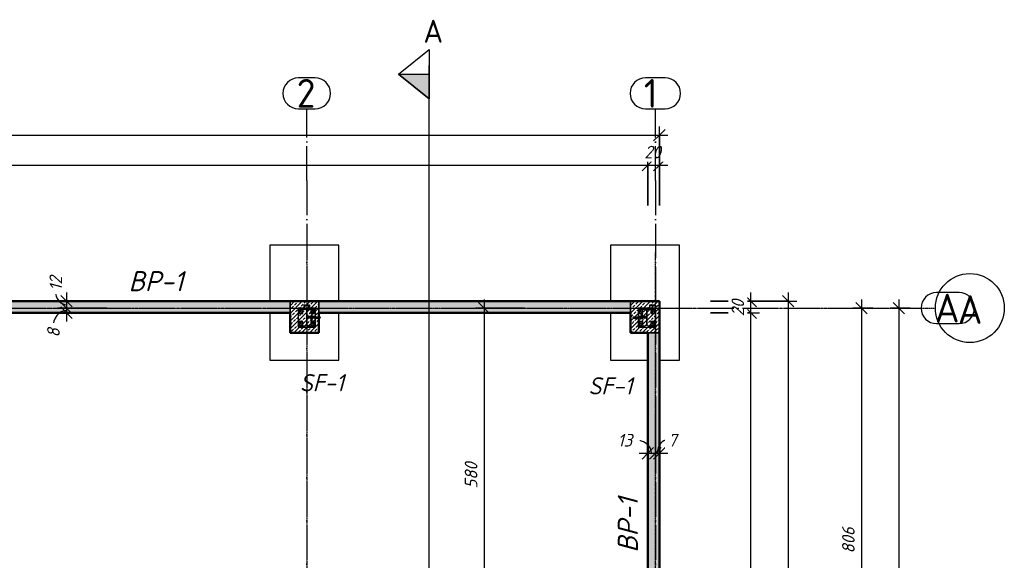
# Model space of a CAD drawing. Header units: millimetres. Extents: x -31438 to 37438, y -24900 to 14894.
# Tile 16 of 16: x 18164 to 35310, y 5105 to 14517. Entities that reach past the tile are written whole.
import ezdxf

# ---------------------------------------------------------------- set-up
doc = ezdxf.new("R2010")
doc.units = ezdxf.units.MM
doc.linetypes.add('ACAD_ISO04W100', pattern=[30, 24, -3, 0, -3])
doc.linetypes.add('Linia osi', pattern=[14, 6, -3, 2, -3])
for name, color, linetype, lineweight in [('A-ANNO-DIMS', 211, 'Continuous', 20), ('A-ANNO-DIMS-100', 211, 'Continuous', 20), ('A-WALL', 113, 'Continuous', 25), ('A-WALL-PATT', 111, 'Continuous', 50), ('G-ANNO-SYMB', 111, 'Continuous', 20), ('G-ANNO-TEXT', 231, 'Continuous', 20), ('S-FNDN', 32, 'Continuous', 25), ('S-FNDN-IDEN', 2, 'Continuous', 25), ('S-GRID', 1, 'Continuous', 20), ('S-GRID-IDEN', 1, 'Continuous', 25)]:
    doc.layers.add(name, color=color, linetype=linetype, lineweight=lineweight)
for name, color, linetype in [('AS_Belki', 142, 'Continuous'), ('AS_Blachy', 30, 'Continuous'), ('AS_Siatki', 72, 'Continuous'), ('AS_Sruby', 9, 'Continuous')]:
    doc.layers.add(name, color=color, linetype=linetype)
doc.styles.add('GOST Common', font='GOST_Common.ttf', dxfattribs={"height": 500})
doc.styles.add('GOST Common_B', font='txt', dxfattribs={"height": 400})
doc.styles.add('GOST Common_I', font='GOST_Common Italic.ttf', dxfattribs={"height": 220})
doc.styles.add('GOST Common_I_1', font='GOST_Common Italic.ttf', dxfattribs={"height": 350})
doc.styles.add('GOST Common_I_2', font='GOST_Common Italic.ttf', dxfattribs={"height": 300})
doc.dimstyles.new('Zasieczka', dxfattribs={"dimscale": 304.8, "dimtxt": 221.257299, "dimasz": 0.656168, "dimexe": 0.492126, "dimexo": 0.0625, "dimgap": 0.164042, "dimtad": 1, "dimdec": 0, "dimlfac": 0.1, "dimzin": 0, "dimdsep": 46, "dimtxsty": 'GOST Common_I', "dimblk1": 'OBLIQUE', "dimblk2": 'OBLIQUE', "dimsah": 1, "dimcen": 0.09, "dimdle": 0.492126, "dimadec": 1, "dimazin": 0, "dimtfac": 1, "dimtdec": 4, "dimtix": 1, "dimtmove": 0, "dimatfit": 3, "dimfxl": 2.296588, "dimfxlon": 1, "dimtvp": 1, "dimtfill": 1, "dimtolj": 1, "dimtzin": 0, "dimlwd": 25, "dimlwe": 25, "dimarcsym": 2})
doc.dimstyles.new('Zasieczka_1', dxfattribs={"dimscale": 304.8, "dimtxt": 221.257299, "dimasz": 0.656168, "dimexe": 0.492126, "dimexo": 0.0625, "dimgap": 0.164042, "dimtad": 1, "dimdec": 0, "dimlfac": 0.1, "dimzin": 0, "dimdsep": 46, "dimtxsty": 'GOST Common_I', "dimblk1": 'OBLIQUE', "dimblk2": 'OBLIQUE', "dimsah": 1, "dimcen": 0.09, "dimdle": 0.492126, "dimadec": 1, "dimazin": 0, "dimtfac": 1, "dimtdec": 4, "dimtix": 1, "dimtmove": 1, "dimatfit": 3, "dimfxl": 2.296588, "dimfxlon": 1, "dimtvp": 1, "dimtfill": 1, "dimtolj": 1, "dimtzin": 0, "dimlwd": 25, "dimlwe": 25, "dimarcsym": 2})
doc.dimstyles.new('Zasieczka__BEZ_LW', dxfattribs={"dimscale": 304.8, "dimtxt": 221.257299, "dimasz": 0.656168, "dimexe": 0.492126, "dimexo": 0.0625, "dimgap": 0.164042, "dimtad": 1, "dimdec": 0, "dimlfac": 0.1, "dimzin": 0, "dimdsep": 46, "dimtxsty": 'GOST Common_I', "dimblk1": 'OBLIQUE', "dimblk2": 'OBLIQUE', "dimsah": 1, "dimcen": 0.09, "dimdle": 0.492126, "dimadec": 1, "dimazin": 0, "dimtfac": 1, "dimtdec": 4, "dimtix": 1, "dimtmove": 0, "dimatfit": 3, "dimfxl": 0.656168, "dimfxlon": 1, "dimtvp": 1, "dimtfill": 1, "dimtolj": 1, "dimtzin": 0, "dimlwd": 25, "dimlwe": 25, "dimarcsym": 2})
pattern_1 = [(45, (0, 0), (-67.35192, 67.35192), []), (45, (67.35, 0), (-67.35192, 67.35192), [47.625, -23.812])]

# ---------------------------------------------------------------- blocks, each defined once
blk = doc.blocks.new('Przekrój - symbol przekroju-1790963-Fundamenty')
at = {"layer": 'G-ANNO-SYMB'}
blk.add_hatch(color=256, dxfattribs=at).paths.add_polyline_path([(1.5, 0), (1.5, 5.33), (5.81, 0)], flags=0)
at = {"layer": 'G-ANNO-SYMB', "lineweight": 25}
for p, q in [((1.5, 5.33), (-2.82, 0)), ((1.5, 5.33), (1.5, 0)), ((1.5, 5.33), (5.81, 0)), ((5.81, 0), (1.5, 5.33)), ((1.5, 5.33), (1.5, 0)), ((-2.82, 0), (5.81, 0)), ((1.5, 0), (5.81, 0))]:
    blk.add_line(p, q, dxfattribs=at)
blk = doc.blocks.new('Siatka - Oś 6mm-1781598-Fundamenty')
at = {"layer": 'S-GRID-IDEN'}
blk.add_circle((0, -0.01), 6, dxfattribs=at)
blk = doc.blocks.new('DIMBLOCK1-Fundamenty')
at = {"layer": 'A-ANNO-DIMS-100', "lineweight": 25, "transparency": 16777216}
for p, q in [((32822, 9646), (32822, 1436)), ((33022, 9496), (32672, 9496)), ((32822, 9496), (33022, 9496)), ((33022, 1436), (32672, 1436)), ((32822, 1436), (33022, 1436))]:
    blk.add_line(p, q, dxfattribs=at)
at = {"layer": 'A-ANNO-DIMS-100', "lineweight": 35, "transparency": 16777216}
for p, q in [((32822, 9496), (32722, 9596)), ((32822, 9496), (32922, 9396)), ((32822, 1436), (32722, 1536)), ((32822, 1436), (32922, 1336))]:
    blk.add_line(p, q, dxfattribs=at)
at = {"layer": 'A-ANNO-DIMS-100', "color": 0, "lineweight": 25, "transparency": 16777216, "insert": (32484, 5224), "char_height": 220, "width": 580.52, "attachment_point": 1, "rotation": 90, "line_spacing_factor": 1.022761, "style": 'GOST Common_I', "bg_fill": 3, "box_fill_scale": 1.25, "bg_fill_color": 256, "bg_fill_true_color": 13158600, "bg_fill_transparency": 0}
blk.add_mtext('806', dxfattribs=at)
blk = doc.blocks.new('_Oblique')
at = {"color": 0, "linetype": 'ByBlock', "lineweight": -2}
blk.add_line((-0.5, -0.5), (0.5, 0.5), dxfattribs=at)
blk = doc.blocks.new('DIMBLOCK4-Fundamenty')
at = {"layer": 'A-ANNO-DIMS-100', "lineweight": 25, "transparency": 16777216}
for p, q in [((33473, 9646), (33473, -17814)), ((33673, 9496), (33323, 9496)), ((33473, 9496), (33673, 9496)), ((33673, -17664), (33323, -17664)), ((33473, -17664), (33673, -17664))]:
    blk.add_line(p, q, dxfattribs=at)
at = {"layer": 'A-ANNO-DIMS-100', "lineweight": 35, "transparency": 16777216}
for p, q in [((33473, 9496), (33373, 9596)), ((33473, 9496), (33573, 9396)), ((33473, -17664), (33373, -17564)), ((33473, -17664), (33573, -17764))]:
    blk.add_line(p, q, dxfattribs=at)
at = {"layer": 'A-ANNO-DIMS-100', "color": 0, "lineweight": 25, "transparency": 16777216, "insert": (33135, -4382), "char_height": 220, "width": 715.52, "attachment_point": 1, "rotation": 90, "line_spacing_factor": 1.022761, "style": 'GOST Common_I', "bg_fill": 3, "box_fill_scale": 1.25, "bg_fill_color": 256, "bg_fill_true_color": 13158600, "bg_fill_transparency": 0}
blk.add_mtext('2716', dxfattribs=at)
blk = doc.blocks.new('DIMBLOCK35-Fundamenty')
at = {"layer": 'A-ANNO-DIMS-100', "lineweight": 35, "transparency": 16777216}
for p, q in [((30896, 9415), (30796, 9515)), ((30896, 9415), (30996, 9315)), ((30896, -7884), (30796, -7784)), ((30896, -7884), (30996, -7984))]:
    blk.add_line(p, q, dxfattribs=at)
at = {"layer": 'A-ANNO-DIMS-100', "lineweight": 25, "transparency": 16777216}
for p, q in [((30196, 9415), (31046, 9415)), ((30896, 9415), (30196, 9415)), ((30896, -7884), (30896, 9415)), ((30196, -7884), (31046, -7884)), ((30896, -7884), (30196, -7884))]:
    blk.add_line(p, q, dxfattribs=at)
at = {"layer": 'A-ANNO-DIMS-100', "color": 0, "lineweight": 25, "transparency": 16777216, "insert": (30559, 467), "char_height": 220, "width": 715.52, "attachment_point": 1, "rotation": 90, "line_spacing_factor": 1.022761, "style": 'GOST Common_I', "bg_fill": 3, "box_fill_scale": 1.25, "bg_fill_color": 256, "bg_fill_true_color": 13158600, "bg_fill_transparency": 0}
blk.add_mtext('1730', dxfattribs=at)
blk = doc.blocks.new('DIMBLOCK36-Fundamenty')
at = {"layer": 'A-ANNO-DIMS-100', "lineweight": 25, "transparency": 16777216}
for p, q in [((30196, 9615), (31046, 9615)), ((30896, 9615), (30196, 9615)), ((30896, 9415), (30896, 9765)), ((30196, 9415), (31046, 9415)), ((30896, 9415), (30196, 9415))]:
    blk.add_line(p, q, dxfattribs=at)
at = {"layer": 'A-ANNO-DIMS-100', "lineweight": 35, "transparency": 16777216}
for p, q in [((30896, 9615), (30796, 9715)), ((30896, 9615), (30996, 9515)), ((30896, 9415), (30796, 9515)), ((30896, 9415), (30996, 9315))]:
    blk.add_line(p, q, dxfattribs=at)
at = {"layer": 'A-ANNO-DIMS-100', "color": 0, "lineweight": 25, "transparency": 16777216, "insert": (30559, 9354), "char_height": 220, "width": 387.01, "attachment_point": 1, "rotation": 90, "line_spacing_factor": 1.022761, "style": 'GOST Common_I', "bg_fill": 3, "box_fill_scale": 1.25, "bg_fill_color": 256, "bg_fill_true_color": 13158600, "bg_fill_transparency": 0}
blk.add_mtext('20', dxfattribs=at)
blk = doc.blocks.new('DIMBLOCK37-Fundamenty')
at = {"layer": 'A-ANNO-DIMS-100', "lineweight": 25, "transparency": 16777216}
for p, q in [((30845, 9615), (31695, 9615)), ((31545, 9615), (30845, 9615)), ((31545, 9765), (31545, -8084)), ((30845, -8084), (31695, -8084)), ((31545, -8084), (30845, -8084))]:
    blk.add_line(p, q, dxfattribs=at)
at = {"layer": 'A-ANNO-DIMS-100', "lineweight": 35, "transparency": 16777216}
for p, q in [((31545, 9615), (31445, 9715)), ((31545, 9615), (31645, 9515)), ((31545, -8084), (31445, -7984)), ((31545, -8084), (31645, -8184))]:
    blk.add_line(p, q, dxfattribs=at)
at = {"layer": 'A-ANNO-DIMS-100', "color": 0, "lineweight": 25, "transparency": 16777216, "insert": (31207, 467), "char_height": 220, "width": 715.52, "attachment_point": 1, "rotation": 90, "line_spacing_factor": 1.022761, "style": 'GOST Common_I', "bg_fill": 3, "box_fill_scale": 1.25, "bg_fill_color": 256, "bg_fill_true_color": 13158600, "bg_fill_transparency": 0}
blk.add_mtext('1770', dxfattribs=at)
blk = doc.blocks.new('DIMBLOCK39-Fundamenty')
at = {"layer": 'A-ANNO-DIMS-100', "lineweight": 25, "transparency": 16777216}
for p, q in [((-9397, 11284), (-9397, 12134)), ((29103, 11284), (29103, 12134)), ((-9547, 11984), (29103, 11984)), ((-9397, 11984), (-9397, 11284)), ((29103, 11984), (29103, 11284))]:
    blk.add_line(p, q, dxfattribs=at)
at = {"layer": 'A-ANNO-DIMS-100', "lineweight": 35, "transparency": 16777216}
for p, q in [((-9397, 11984), (-9297, 12084)), ((29103, 11984), (29203, 12084)), ((-9397, 11984), (-9497, 11884)), ((29103, 11984), (29003, 11884))]:
    blk.add_line(p, q, dxfattribs=at)
at = {"layer": 'A-ANNO-DIMS-100', "color": 0, "lineweight": 25, "transparency": 16777216, "insert": (9530, 12322), "char_height": 220, "width": 774.03, "attachment_point": 1, "line_spacing_factor": 1.022761, "style": 'GOST Common_I', "bg_fill": 3, "box_fill_scale": 1.25, "bg_fill_color": 256, "bg_fill_true_color": 13158600, "bg_fill_transparency": 0}
blk.add_mtext('3850', dxfattribs=at)
blk = doc.blocks.new('DIMBLOCK40-Fundamenty')
at = {"layer": 'A-ANNO-DIMS-100', "lineweight": 25, "transparency": 16777216}
for p, q in [((29103, 11284), (29103, 12134)), ((29303, 11284), (29303, 12134)), ((29103, 11984), (29453, 11984)), ((29103, 11984), (29103, 11284)), ((29303, 11984), (29303, 11284))]:
    blk.add_line(p, q, dxfattribs=at)
at = {"layer": 'A-ANNO-DIMS-100', "lineweight": 35, "transparency": 16777216}
for p, q in [((29103, 11984), (29203, 12084)), ((29303, 11984), (29403, 12084)), ((29103, 11984), (29003, 11884)), ((29303, 11984), (29203, 11884))]:
    blk.add_line(p, q, dxfattribs=at)
at = {"layer": 'A-ANNO-DIMS-100', "color": 0, "lineweight": 25, "transparency": 16777216, "insert": (29041, 12322), "char_height": 220, "width": 387.01, "attachment_point": 1, "line_spacing_factor": 1.022761, "style": 'GOST Common_I', "bg_fill": 3, "box_fill_scale": 1.25, "bg_fill_color": 256, "bg_fill_true_color": 13158600, "bg_fill_transparency": 0}
blk.add_mtext('20', dxfattribs=at)
blk = doc.blocks.new('DIMBLOCK41-Fundamenty')
at = {"layer": 'A-ANNO-DIMS-100', "lineweight": 25, "transparency": 16777216}
for p, q in [((-9397, 11808), (-9397, 12658)), ((29303, 11808), (29303, 12658)), ((-9547, 12508), (29453, 12508)), ((-9397, 12508), (-9397, 11808)), ((29303, 12508), (29303, 11808))]:
    blk.add_line(p, q, dxfattribs=at)
at = {"layer": 'A-ANNO-DIMS-100', "lineweight": 35, "transparency": 16777216}
for p, q in [((-9397, 12508), (-9297, 12608)), ((29303, 12508), (29403, 12608)), ((-9397, 12508), (-9497, 12408)), ((29303, 12508), (29203, 12408))]:
    blk.add_line(p, q, dxfattribs=at)
at = {"layer": 'A-ANNO-DIMS-100', "color": 0, "lineweight": 25, "transparency": 16777216, "insert": (9630, 12846), "char_height": 220, "width": 774.03, "attachment_point": 1, "line_spacing_factor": 1.022761, "style": 'GOST Common_I', "bg_fill": 3, "box_fill_scale": 1.25, "bg_fill_color": 256, "bg_fill_true_color": 13158600, "bg_fill_transparency": 0}
blk.add_mtext('3870', dxfattribs=at)
blk = doc.blocks.new('DIMBLOCK75-Fundamenty')
at = {"layer": 'A-ANNO-DIMS-100', "lineweight": 25, "transparency": 16777216}
for p, q in [((26252, 9646), (26252, 3695)), ((26952, 9496), (26102, 9496)), ((26252, 9496), (26952, 9496)), ((26952, 3695), (26102, 3695)), ((26252, 3695), (26952, 3695))]:
    blk.add_line(p, q, dxfattribs=at)
at = {"layer": 'A-ANNO-DIMS-100', "lineweight": 35, "transparency": 16777216}
for p, q in [((26252, 9496), (26152, 9596)), ((26252, 9496), (26352, 9396)), ((26252, 3695), (26152, 3795)), ((26252, 3695), (26352, 3595))]:
    blk.add_line(p, q, dxfattribs=at)
at = {"layer": 'A-ANNO-DIMS-100', "color": 0, "lineweight": 25, "transparency": 16777216, "insert": (25914, 6354), "char_height": 220, "width": 580.52, "attachment_point": 1, "rotation": 90, "line_spacing_factor": 1.022761, "style": 'GOST Common_I', "bg_fill": 3, "box_fill_scale": 1.25, "bg_fill_color": 256, "bg_fill_true_color": 13158600, "bg_fill_transparency": 0}
blk.add_mtext('580', dxfattribs=at)
blk = doc.blocks.new('DIMBLOCK85-Fundamenty')
at = {"layer": 'A-ANNO-DIMS-100', "lineweight": 25, "transparency": 16777216}
for p, q in [((19680, 9615), (18830, 9615)), ((18980, 9765), (18980, 9496)), ((18980, 9615), (19680, 9615)), ((19680, 9496), (18830, 9496)), ((18980, 9496), (19680, 9496))]:
    blk.add_line(p, q, dxfattribs=at)
at = {"layer": 'A-ANNO-DIMS-100', "lineweight": 35, "transparency": 16777216}
for p, q in [((18980, 9615), (18880, 9715)), ((18980, 9615), (19080, 9515)), ((18980, 9496), (18880, 9596)), ((18980, 9496), (19080, 9396))]:
    blk.add_line(p, q, dxfattribs=at)
at = {"layer": 'A-ANNO-DIMS-100', "lineweight": 25, "transparency": 16777216}
blk.add_ellipse((18980, 9799), major_axis=(0, 244), ratio=0.806639, start_param=1.570796, end_param=3.141593, dxfattribs=at)
at = {"layer": 'A-ANNO-DIMS-100', "color": 0, "lineweight": 25, "transparency": 16777216, "insert": (18683, 9799), "char_height": 220, "width": 328.51, "attachment_point": 1, "rotation": 90, "line_spacing_factor": 1.022761, "style": 'GOST Common_I', "bg_fill": 3, "box_fill_scale": 1.25, "bg_fill_color": 256, "bg_fill_true_color": 13158600, "bg_fill_transparency": 0}
blk.add_mtext('12', dxfattribs=at)
blk = doc.blocks.new('DIMBLOCK86-Fundamenty')
at = {"layer": 'A-ANNO-DIMS-100', "lineweight": 25, "transparency": 16777216}
for p, q in [((19680, 9496), (18830, 9496)), ((18980, 9496), (18980, 9265)), ((18980, 9496), (19680, 9496)), ((19680, 9415), (18830, 9415)), ((18980, 9415), (19680, 9415))]:
    blk.add_line(p, q, dxfattribs=at)
at = {"layer": 'A-ANNO-DIMS-100', "lineweight": 35, "transparency": 16777216}
for p, q in [((18980, 9496), (18880, 9596)), ((18980, 9415), (18880, 9515)), ((18980, 9496), (19080, 9396)), ((18980, 9415), (19080, 9315))]:
    blk.add_line(p, q, dxfattribs=at)
at = {"layer": 'A-ANNO-DIMS-100', "lineweight": 25, "transparency": 16777216}
blk.add_ellipse((18980, 9147), major_axis=(0, 309), ratio=0.769368, start_param=0, end_param=1.570796, dxfattribs=at)
at = {"layer": 'A-ANNO-DIMS-100', "color": 0, "lineweight": 25, "transparency": 16777216, "insert": (18642, 8986), "char_height": 220, "width": 193.51, "attachment_point": 1, "rotation": 90, "line_spacing_factor": 1.022761, "style": 'GOST Common_I', "bg_fill": 3, "box_fill_scale": 1.25, "bg_fill_color": 256, "bg_fill_true_color": 13158600, "bg_fill_transparency": 0}
blk.add_mtext('\\fGOST Common|b0|i1|c238|p34|;8', dxfattribs=at)
blk = doc.blocks.new('DIMBLOCK87-Fundamenty')
at = {"layer": 'A-ANNO-DIMS-100', "lineweight": 25, "transparency": 16777216}
for p, q in [((29103, 7668), (29103, 6818)), ((29103, 6968), (29103, 7668)), ((29233, 7668), (29233, 6818)), ((29233, 6968), (29233, 7668)), ((28953, 6968), (29233, 6968))]:
    blk.add_line(p, q, dxfattribs=at)
at = {"layer": 'A-ANNO-DIMS-100', "lineweight": 35, "transparency": 16777216}
for p, q in [((29103, 6968), (29203, 7068)), ((29233, 6968), (29333, 7068)), ((29103, 6968), (29003, 6868)), ((29233, 6968), (29133, 6868))]:
    blk.add_line(p, q, dxfattribs=at)
at = {"layer": 'A-ANNO-DIMS-100', "lineweight": 25, "transparency": 16777216}
blk.add_ellipse((28851, 6968), major_axis=(317, 0), ratio=0.749189, start_param=0, end_param=1.570796, dxfattribs=at)
at = {"layer": 'A-ANNO-DIMS-100', "color": 0, "lineweight": 25, "transparency": 16777216, "insert": (28577, 7305), "char_height": 220, "width": 328.51, "attachment_point": 1, "line_spacing_factor": 1.022761, "style": 'GOST Common_I', "bg_fill": 3, "box_fill_scale": 1.25, "bg_fill_color": 256, "bg_fill_true_color": 13158600, "bg_fill_transparency": 0}
blk.add_mtext('13', dxfattribs=at)
blk = doc.blocks.new('DIMBLOCK88-Fundamenty')
at = {"layer": 'A-ANNO-DIMS-100', "lineweight": 25, "transparency": 16777216}
for p, q in [((29233, 7668), (29233, 6818)), ((29233, 6968), (29233, 7668)), ((29303, 7668), (29303, 6818)), ((29303, 6968), (29303, 7668)), ((29233, 6968), (29453, 6968))]:
    blk.add_line(p, q, dxfattribs=at)
at = {"layer": 'A-ANNO-DIMS-100', "lineweight": 35, "transparency": 16777216}
for p, q in [((29233, 6968), (29333, 7068)), ((29303, 6968), (29403, 7068)), ((29233, 6968), (29133, 6868)), ((29303, 6968), (29203, 6868))]:
    blk.add_line(p, q, dxfattribs=at)
at = {"layer": 'A-ANNO-DIMS-100', "lineweight": 25, "transparency": 16777216}
blk.add_ellipse((29456, 6968), major_axis=(0, 238), ratio=0.793465, start_param=0, end_param=1.570796, dxfattribs=at)
at = {"layer": 'A-ANNO-DIMS-100', "color": 0, "lineweight": 25, "transparency": 16777216, "insert": (29456, 7305), "char_height": 220, "width": 193.51, "attachment_point": 1, "line_spacing_factor": 1.022761, "style": 'GOST Common_I', "bg_fill": 3, "box_fill_scale": 1.25, "bg_fill_color": 256, "bg_fill_true_color": 13158600, "bg_fill_transparency": 0}
blk.add_mtext('\\fGOST Common|b0|i1|c238|p34|;7', dxfattribs=at)
blk = doc.blocks.new('A$Cf25111cd')
at = {"layer": 'AS_Belki', "linetype": 'Continuous', "ltscale": 0.25}
for p, q in [((-181.69, 166.62), (-184.69, 166.62)), ((-184.69, 166.62), (-184.69, 166.46)), ((-184.69, 166.46), (-183.51, 166.46)), ((-182.69, 167.12), (-183.69, 167.12)), ((-183.69, 167.12), (-183.69, 166.62)), ((-183.66, 167.09), (-182.72, 167.09)), ((-183.66, 166.62), (-183.66, 167.09)), ((-182.87, 166.46), (-181.69, 166.46)), ((-182.72, 167.09), (-182.72, 166.62)), ((-182.69, 166.62), (-182.69, 167.12)), ((-181.69, 166.46), (-181.69, 166.62)), ((-122.49, 166.62), (-125.49, 166.62)), ((-125.49, 166.62), (-125.49, 166.46)), ((-125.49, 166.46), (-124.31, 166.46)), ((-123.67, 166.46), (-122.49, 166.46)), ((-122.49, 167.12), (-123.49, 167.12)), ((-123.49, 167.12), (-123.49, 166.62)), ((-123.46, 167.09), (-122.52, 167.09)), ((-123.46, 166.62), (-123.46, 167.09)), ((-122.52, 167.09), (-122.52, 166.62)), ((-122.49, 166.62), (-122.49, 167.12)), ((-122.49, 166.46), (-122.49, 166.62)), ((-183.24, 166.19), (-183.24, 163.76)), ((-183.14, 163.76), (-183.14, 166.19)), ((-180.95, 165.07), (-181.84, 165.07)), ((-181.84, 164.87), (-180.95, 164.87)), ((-181.12, 164.97), (-181.07, 165.04)), ((-181.07, 164.9), (-181.12, 164.97)), ((-181.07, 165.04), (-180.95, 165.07)), ((-180.95, 164.87), (-181.07, 164.9)), ((-180.83, 165.04), (-180.95, 165.07)), ((-180.95, 164.87), (-180.83, 164.9)), ((-180.78, 164.97), (-180.83, 165.04)), ((-180.83, 164.9), (-180.78, 164.97)), ((-126.35, 165.04), (-126.4, 164.97)), ((-126.4, 164.97), (-126.35, 164.9)), ((-126.23, 165.07), (-126.35, 165.04)), ((-126.35, 164.9), (-126.23, 164.87)), ((-126.23, 165.07), (-126.11, 165.04)), ((-125.34, 165.07), (-126.23, 165.07)), ((-126.11, 164.9), (-126.23, 164.87)), ((-126.23, 164.87), (-125.34, 164.87)), ((-126.11, 165.04), (-126.06, 164.97)), ((-126.06, 164.97), (-126.11, 164.9)), ((-124.04, 166.19), (-124.04, 163.76)), ((-123.94, 163.76), (-123.94, 166.19)), ((-183.51, 163.49), (-184.69, 163.49)), ((-184.69, 163.49), (-184.69, 163.32)), ((-184.69, 163.32), (-181.69, 163.32)), ((-181.69, 163.49), (-182.87, 163.49)), ((-181.69, 163.32), (-181.69, 163.49)), ((-124.31, 163.49), (-125.49, 163.49)), ((-125.49, 163.49), (-125.49, 163.32)), ((-125.49, 163.32), (-122.49, 163.32)), ((-122.49, 163.49), (-123.67, 163.49)), ((-122.49, 163.32), (-122.49, 163.49))]:
    blk.add_line(p, q, dxfattribs=at)
at = {"layer": 'AS_Belki', "linetype": 'Continuous', "ltscale": 0.25, "extrusion": (0, 0, -1)}
for centre, start, end in [((183.51, 166.19), 90, 180), ((182.87, 166.19), 0, 90), ((124.31, 166.19), 90, 180), ((123.67, 166.19), 0, 90), ((183.51, 163.76), 180, 270), ((182.87, 163.76), 270, 0), ((124.31, 163.76), 180, 270), ((123.67, 163.76), 270, 0)]:
    blk.add_arc(centre, 0.27, start, end, dxfattribs=at)
at = {"layer": 'AS_Belki', "linetype": 'Continuous', "ltscale": 0.25, "extrusion": (0.811699, -3.64945e-12, 0.584076)}
for start, end in [(360, 51.3949), (128.605, 180)]:
    blk.add_arc((164.97, 106.21, -147.6), 0.1, start, end, dxfattribs=at)
at = {"layer": 'AS_Belki', "linetype": 'Continuous', "ltscale": 0.25, "extrusion": (-0.811699, 4.31611e-13, 0.584076)}
for start, end in [(128.6051, 180), (360, 51.395)]:
    blk.add_arc((-164.97, -73.21, 101.74), 0.1, start, end, dxfattribs=at)
at = {"layer": 'AS_Blachy', "linetype": 'Continuous', "ltscale": 0.25}
for p, q in [((-184.69, 166.46), (-184.69, 163.49)), ((-181.69, 165.07), (-181.69, 166.46)), ((-125.49, 166.46), (-125.49, 165.07)), ((-122.49, 163.49), (-122.49, 166.46)), ((-183.89, 166.27), (-184.49, 166.27)), ((-184.49, 166.27), (-184.49, 165.67)), ((-184.49, 165.67), (-183.89, 165.67)), ((-183.89, 165.67), (-183.89, 166.27)), ((-182.3, 165.15), (-183.14, 165.15)), ((-183.14, 165.03), (-182.31, 165.03)), ((-182.8, 165.03), (-182.8, 164.91)), ((-182.8, 164.91), (-182.78, 164.91)), ((-182.78, 165.03), (-182.78, 164.91)), ((-182.78, 164.91), (-182.31, 164.91)), ((-181.89, 166.27), (-182.49, 166.27)), ((-182.49, 166.27), (-182.49, 165.67)), ((-182.49, 165.67), (-181.89, 165.67)), ((-182.31, 165.03), (-182.3, 165.03)), ((-182.31, 164.91), (-181.55, 164.91)), ((-181.71, 165.15), (-182.3, 165.15)), ((-182.3, 165.15), (-182.3, 165.03)), ((-182.3, 165.03), (-182.21, 165.03)), ((-182.21, 165.03), (-181.55, 165.03)), ((-181.89, 165.67), (-181.89, 166.27)), ((-181.71, 165.07), (-181.71, 165.15)), ((-181.69, 163.49), (-181.69, 164.87)), ((-181.55, 165.03), (-181.32, 165.03)), ((-181.55, 164.91), (-181.55, 165.03)), ((-181.55, 164.91), (-181.32, 164.91)), ((-181.32, 165.03), (-181.26, 165.03)), ((-181.32, 165.03), (-181.32, 164.91)), ((-181.32, 164.91), (-181.26, 164.91)), ((-181.26, 164.91), (-181.26, 165.03)), ((-125.92, 165.03), (-125.86, 165.03)), ((-125.92, 165.03), (-125.92, 164.91)), ((-125.92, 164.91), (-125.86, 164.91)), ((-125.86, 165.03), (-125.63, 165.03)), ((-125.86, 164.91), (-125.86, 165.03)), ((-125.86, 164.91), (-125.63, 164.91)), ((-125.63, 165.03), (-124.97, 165.03)), ((-125.63, 165.03), (-125.63, 164.91)), ((-125.63, 164.91), (-124.87, 164.91)), ((-125.49, 164.87), (-125.49, 163.49)), ((-124.88, 165.15), (-125.47, 165.15)), ((-125.47, 165.15), (-125.47, 165.07)), ((-124.69, 166.27), (-125.29, 166.27)), ((-125.29, 166.27), (-125.29, 165.67)), ((-125.29, 165.67), (-124.69, 165.67)), ((-124.97, 165.03), (-124.88, 165.03)), ((-124.04, 165.15), (-124.88, 165.15)), ((-124.88, 165.03), (-124.88, 165.15)), ((-124.88, 165.03), (-124.04, 165.03)), ((-124.87, 164.91), (-124.4, 164.91)), ((-124.69, 165.67), (-124.69, 166.27)), ((-124.4, 164.91), (-124.4, 165.03)), ((-124.4, 164.91), (-124.38, 164.91)), ((-124.38, 164.91), (-124.38, 165.03)), ((-122.69, 166.27), (-123.29, 166.27)), ((-123.29, 166.27), (-123.29, 165.67)), ((-123.29, 165.67), (-122.69, 165.67)), ((-122.69, 165.67), (-122.69, 166.27)), ((-183.89, 164.27), (-184.49, 164.27)), ((-184.49, 164.27), (-184.49, 163.67)), ((-184.49, 163.67), (-183.89, 163.67)), ((-183.89, 163.67), (-183.89, 164.27)), ((-181.89, 164.27), (-182.49, 164.27)), ((-182.49, 164.27), (-182.49, 163.67)), ((-182.49, 163.67), (-181.89, 163.67)), ((-181.89, 163.67), (-181.89, 164.27)), ((-124.69, 164.27), (-125.29, 164.27)), ((-125.29, 164.27), (-125.29, 163.67)), ((-125.29, 163.67), (-124.69, 163.67)), ((-124.69, 163.67), (-124.69, 164.27)), ((-122.69, 164.27), (-123.29, 164.27)), ((-123.29, 164.27), (-123.29, 163.67)), ((-123.29, 163.67), (-122.69, 163.67)), ((-122.69, 163.67), (-122.69, 164.27))]:
    blk.add_line(p, q, dxfattribs=at)
for centre in [(-184.19, 165.97), (-182.19, 165.97), (-124.99, 165.97), (-122.99, 165.97), (-184.19, 163.97), (-182.19, 163.97), (-124.99, 163.97), (-122.99, 163.97)]:
    blk.add_circle(centre, 0.13, dxfattribs=at)
at = {"layer": 'AS_Siatki', "color": 20, "linetype": 'Continuous', "ltscale": 0.25}
for p, q in [((-181.74, 206.71), (-184.64, 206.71)), ((-120.79, 206.71), (-124.19, 206.71)), ((-184.64, 201.31), (-181.74, 201.31)), ((-124.19, 201.31), (-120.79, 201.31)), ((-69.61, 169.32), (-73.51, 169.32)), ((-73.51, 163.92), (-69.61, 163.92))]:
    blk.add_line(p, q, dxfattribs=at)
at = {"layer": 'AS_Siatki', "color": 20, "linetype": 'ACAD_ISO04W100', "ltscale": 0.25}
for p, q in [((-183.19, 188.81), (-183.19, 201.31)), ((-122.49, 188.81), (-122.49, 201.31)), ((-183.19, 188.81), (-183.19, -142.68)), ((-183.19, 188.81), (-183.19, 188.81)), ((-122.49, 188.81), (-122.49, -142.68)), ((-122.49, 188.81), (-122.49, 188.81)), ((-707.4, 166.62), (-88.71, 166.62)), ((-88.71, 166.62), (-88.71, 166.62)), ((-88.71, 166.62), (-76.21, 166.62))]:
    blk.add_line(p, q, dxfattribs=at)
at = {"layer": 'AS_Siatki', "color": 20, "linetype": 'Continuous', "ltscale": 0.25}
for centre, start, end in [((-184.64, 204.01), 90, 270), ((-181.74, 204.01), 270, 90), ((-124.19, 204.01), 90, 270), ((-120.79, 204.01), 270, 90), ((-73.51, 166.62), 90, 270), ((-69.61, 166.62), 270, 90)]:
    blk.add_arc(centre, 2.7, start, end, dxfattribs=at)
at = {"layer": 'AS_Sruby', "linetype": 'Continuous', "ltscale": 0.25}
for p, q in [((-182.52, 164.91), (-182.52, 164.88)), ((-182.52, 164.88), (-182.51, 164.88)), ((-182.51, 164.88), (-182.5, 164.88)), ((-182.43, 165.28), (-182.5, 165.28)), ((-182.5, 165.28), (-182.5, 165.15)), ((-182.5, 164.88), (-182.49, 164.88)), ((-182.5, 164.88), (-182.5, 164.7)), ((-182.5, 164.7), (-182.43, 164.7)), ((-182.49, 164.88), (-182.47, 164.88)), ((-182.47, 164.88), (-182.44, 164.88)), ((-182.44, 164.88), (-182.41, 164.88)), ((-182.26, 165.28), (-182.43, 165.28)), ((-182.43, 165.28), (-182.43, 165.15)), ((-182.43, 164.88), (-182.43, 164.7)), ((-182.43, 164.7), (-182.26, 164.7)), ((-182.43, 164.7), (-182.43, 164.4)), ((-182.41, 164.88), (-182.37, 164.88)), ((-182.37, 164.88), (-182.34, 164.88)), ((-182.34, 164.88), (-182.3, 164.88)), ((-182.3, 164.88), (-182.27, 164.88)), ((-182.27, 164.88), (-182.23, 164.88)), ((-182.16, 165.28), (-182.26, 165.28)), ((-182.26, 165.15), (-182.26, 165.28)), ((-182.26, 164.7), (-182.26, 164.88)), ((-182.26, 164.7), (-182.17, 164.7)), ((-182.23, 164.88), (-182.21, 164.88)), ((-182.23, 164.4), (-182.23, 164.7)), ((-182.21, 164.88), (-182.18, 164.88)), ((-182.18, 164.88), (-182.16, 164.88)), ((-182.17, 164.7), (-182.17, 164.88)), ((-182.16, 165.15), (-182.16, 165.28)), ((-182.16, 164.88), (-182.15, 164.88)), ((-182.15, 164.88), (-182.15, 164.91)), ((-182.15, 164.88), (-182.15, 164.88)), ((-125.02, 165.18), (-125.03, 165.18)), ((-125.03, 165.18), (-125.03, 165.18)), ((-125.03, 165.18), (-125.03, 165.15)), ((-125, 165.18), (-125.02, 165.18)), ((-125.02, 164.91), (-125.02, 164.79)), ((-125.02, 164.79), (-124.92, 164.79)), ((-124.92, 165.36), (-125.01, 165.36)), ((-125.01, 165.36), (-125.01, 165.18)), ((-124.98, 165.18), (-125, 165.18)), ((-124.95, 165.18), (-124.98, 165.18)), ((-124.93, 165.66), (-124.95, 165.66)), ((-124.95, 165.66), (-124.95, 165.66)), ((-124.95, 165.66), (-124.95, 165.36)), ((-124.91, 165.18), (-124.95, 165.18)), ((-124.9, 165.66), (-124.93, 165.66)), ((-124.75, 165.36), (-124.92, 165.36)), ((-124.92, 165.36), (-124.92, 165.18)), ((-124.92, 164.91), (-124.92, 164.79)), ((-124.92, 164.79), (-124.75, 164.79)), ((-124.88, 165.18), (-124.91, 165.18)), ((-124.87, 165.66), (-124.9, 165.66)), ((-124.84, 165.18), (-124.88, 165.18)), ((-124.83, 165.66), (-124.87, 165.66)), ((-124.81, 165.18), (-124.84, 165.18)), ((-124.79, 165.66), (-124.83, 165.66)), ((-124.77, 165.18), (-124.81, 165.18)), ((-124.76, 165.66), (-124.79, 165.66)), ((-124.74, 165.18), (-124.77, 165.18)), ((-124.75, 165.66), (-124.76, 165.66)), ((-124.75, 165.36), (-124.75, 165.66)), ((-124.69, 165.36), (-124.75, 165.36)), ((-124.75, 165.18), (-124.75, 165.36)), ((-124.75, 164.79), (-124.75, 164.91)), ((-124.75, 164.79), (-124.68, 164.79)), ((-124.71, 165.18), (-124.74, 165.18)), ((-124.69, 165.18), (-124.71, 165.18)), ((-124.69, 165.18), (-124.69, 165.36)), ((-124.68, 165.18), (-124.69, 165.18)), ((-124.67, 165.18), (-124.68, 165.18)), ((-124.68, 164.79), (-124.68, 164.91)), ((-124.66, 165.18), (-124.67, 165.18)), ((-124.66, 165.15), (-124.66, 165.18)), ((-182.43, 164.4), (-182.42, 164.4)), ((-182.42, 164.4), (-182.39, 164.4)), ((-182.39, 164.4), (-182.35, 164.4)), ((-182.35, 164.4), (-182.32, 164.4)), ((-182.32, 164.4), (-182.28, 164.4)), ((-182.28, 164.4), (-182.25, 164.4)), ((-182.25, 164.4), (-182.23, 164.4)), ((-182.23, 164.4), (-182.23, 164.4))]:
    blk.add_line(p, q, dxfattribs=at)
at = {"layer": 'AS_Siatki', "color": 20, "style": 'GOST Common'}
for s, p in [('2', (-184.94, 201.51)), ('1', (-124.49, 201.51)), ('A', (-73.81, 164.12))]:
    blk.add_text(s, height=5, dxfattribs=at).set_placement(p)

msp = doc.modelspace()

# ---------------------------------------------------------------- hatches: boundary and pattern name
at = {"layer": 'A-WALL-PATT', "lineweight": 20}
h = msp.add_hatch(dxfattribs=at)
h.set_pattern_fill('FP_3', color=256, style=0, pattern_type=2)
h.set_pattern_definition(pattern_1)
h.paths.add_polyline_path([(17560.1, 9414.8), (22872.6, 9414.8), (22872.6, 9614.8), (17332.6, 9614.8), (17332.6, 9414.8)], flags=0)
h.paths.add_polyline_path([(11322.6, 9414.8), (11502.6, 9414.8), (11502.6, 9614.8), (11322.6, 9614.8)], flags=0)
h.paths.add_polyline_path([(16832.6, 9414.8), (16832.6, 9614.8), (16502.6, 9614.8), (16502.6, 9414.8)], flags=0)
h.paths.add_polyline_path([(28802.6, 9414.8), (28802.6, 9614.8), (23372.6, 9614.8), (23372.6, 9414.8)], flags=0)
h.paths.add_polyline_path([(9272.6, 9414.8), (9272.6, 9614.8), (5222.6, 9614.8), (5222.6, 9414.8)], flags=0)
h.paths.add_polyline_path([(10302.6, 9414.8), (10522.6, 9414.8), (10522.6, 9614.8), (10302.6, 9614.8), (10302.6, 9606.5)], flags=0)
h.paths.add_polyline_path([(3567.8, 9414.8), (4422.6, 9414.8), (4422.6, 9614.8), (-877.4, 9614.8), (-877.4, 9414.8)], flags=0)
h.paths.add_polyline_path([(-3428.3, 9414.8), (-1677.4, 9414.8), (-1677.4, 9614.8), (-6977.4, 9614.8), (-6977.4, 9414.8)], flags=0)
h.paths.add_polyline_path([(-7777.4, 9414.8), (-7777.4, 9614.8), (-9397.4, 9614.8), (-9397.4, 9414.8), (-8873.5, 9414.8)], flags=0)
h = msp.add_hatch(dxfattribs=at)
h.set_pattern_fill('FP_3', color=256, style=0, pattern_type=2)
h.set_pattern_definition(pattern_1)
h.paths.add_polyline_path([(29302.6, -7533.9), (29302.6, -2413.9), (29102.6, -2413.9), (29102.6, -7533.9)], flags=0)
h.paths.add_polyline_path([(29302.6, -1913.9), (29302.6, 3444.8), (29102.6, 3444.8), (29102.6, -1913.9)], flags=0)
h.paths.add_polyline_path([(29102.6, 3944.8), (29302.6, 3944.8), (29302.6, 9064.8), (29102.6, 9064.8), (29102.6, 4023.7)], flags=0)
at = {"layer": 'S-FNDN', "lineweight": 20}
h = msp.add_hatch(dxfattribs=at)
h.set_pattern_fill('FP_3', color=256, style=0, pattern_type=2)
h.set_pattern_definition(pattern_1)
h.paths.add_polyline_path([(23372.6, 9064.8), (23372.6, 9614.8), (22872.6, 9614.8), (22872.6, 9064.8)], flags=0)
h = msp.add_hatch(dxfattribs=at)
h.set_pattern_fill('FP_3', color=256, style=0, pattern_type=2)
h.set_pattern_definition(pattern_1)
h.paths.add_polyline_path([(29102.6, 9064.8), (29302.6, 9064.8), (29302.6, 9614.8), (28802.6, 9614.8), (28802.6, 9064.8)], flags=0)

# ---------------------------------------------------------------- linework, layer by layer
at = {"layer": 'A-WALL', "lineweight": 50}
for p, q in [((22872.6, 9614.8), (17332.6, 9614.8)), ((28802.6, 9614.8), (23372.6, 9614.8)), ((17332.6, 9414.8), (22872.6, 9414.8)), ((23372.6, 9414.8), (28802.6, 9414.8)), ((29102.6, 9064.8), (29102.6, 3944.8)), ((29302.6, 3944.8), (29302.6, 9064.8))]:
    msp.add_line(p, q, dxfattribs=at)
at = {"layer": 'A-WALL'}
for p, q in [((22872.6, 9414.8), (22872.6, 9614.8)), ((23372.6, 9614.8), (23372.6, 9414.8)), ((28802.6, 9414.8), (28802.6, 9614.8)), ((29302.6, 9064.8), (29102.6, 9064.8))]:
    msp.add_line(p, q, dxfattribs=at)
at = {"layer": 'G-ANNO-SYMB', "lineweight": 30}
msp.add_line((25294.1, 3942.5), (25294.1, 13717.9), dxfattribs=at)
at = {"layer": 'S-FNDN'}
for p, q in [((23722.6, 10589.8), (22522.6, 10589.8)), ((22522.6, 10589.8), (22522.6, 9614.8)), ((23722.6, 9614.8), (23722.6, 10589.8)), ((29652.6, 10589.8), (28452.6, 10589.8)), ((28452.6, 10589.8), (28452.6, 9614.8)), ((29652.6, 8589.8), (29652.6, 10589.8)), ((22872.6, 9614.8), (22872.6, 9414.8)), ((23372.6, 9414.8), (23372.6, 9614.8)), ((28802.6, 9614.8), (28802.6, 9414.8)), ((22522.6, 9414.8), (22522.6, 8589.8)), ((23722.6, 8589.8), (23722.6, 9414.8)), ((28452.6, 9414.8), (28452.6, 8589.8)), ((29102.6, 9064.8), (29302.6, 9064.8)), ((22522.6, 8589.8), (23722.6, 8589.8)), ((28452.6, 8589.8), (29102.6, 8589.8)), ((29302.6, 8589.8), (29652.6, 8589.8))]:
    msp.add_line(p, q, dxfattribs=at)
at = {"layer": 'S-FNDN', "lineweight": 50}
for p, q in [((23372.6, 9614.8), (22872.6, 9614.8)), ((29302.6, 9614.8), (28802.6, 9614.8)), ((29302.6, 9064.8), (29302.6, 9614.8)), ((22872.6, 9414.8), (22872.6, 9064.8)), ((23372.6, 9064.8), (23372.6, 9414.8)), ((28802.6, 9414.8), (28802.6, 9064.8)), ((22872.6, 9064.8), (23372.6, 9064.8)), ((28802.6, 9064.8), (29102.6, 9064.8))]:
    msp.add_line(p, q, dxfattribs=at)
at = {"layer": 'S-GRID', "linetype": 'Linia osi', "lineweight": 25}
for p, q in [((23162.6, 10465.2), (23162.6, -23284.6)), ((29232.6, 10465.2), (29232.6, -23284.6)), ((-26976.3, 9496.1), (34110.5, 9496.1))]:
    msp.add_line(p, q, dxfattribs=at)

# ---------------------------------------------------------------- block references
at = {"layer": 'G-ANNO-SYMB', "lineweight": 25, "extrusion": (0, 0, -1), "xscale": 99.99999999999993, "yscale": 99.99999999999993, "zscale": 99.99999999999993, "rotation": 270.0000000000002}
msp.add_blockref('Przekrój - symbol przekroju-1790963-Fundamenty', (-25294.1, 13717.9), dxfattribs=at)
at = {"layer": 'S-GRID-IDEN', "xscale": 99.99999999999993, "yscale": 99.99999999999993, "zscale": 99.99999999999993, "rotation": 269.9999999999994}
msp.add_blockref('Siatka - Oś 6mm-1781598-Fundamenty', (34710.5, 9496.1), dxfattribs=at)

# ---------------------------------------------------------------- texts
at = {"layer": 'G-ANNO-SYMB', "insert": (25193.8, 14517), "char_height": 400, "width": 440.928, "attachment_point": 1, "style": 'GOST Common_B'}
msp.add_mtext('\\fGOST Common|b1|i0|c238|p34|;A', dxfattribs=at)
at = {"layer": 'G-ANNO-TEXT', "color": 7, "lineweight": 25, "insert": (20060.4, 10139.8), "char_height": 350, "width": 1250.632, "attachment_point": 1, "style": 'GOST Common_I_1'}
msp.add_mtext('BP-1', dxfattribs=at)
at = {"layer": 'G-ANNO-TEXT', "color": 7, "lineweight": 25, "insert": (28579.2, 5238.6), "char_height": 350, "width": 1250.632, "attachment_point": 1, "rotation": 90, "style": 'GOST Common_I_1'}
msp.add_mtext('BP-1', dxfattribs=at)
at = {"layer": 'S-FNDN-IDEN', "lineweight": 20, "char_height": 300, "width": 1026.16, "attachment_point": 1, "style": 'GOST Common_I_2'}
for insert in [(23041.1, 8346.4), (28065, 8291.4)]:
    msp.add_mtext('SF-1', dxfattribs=dict(at, insert=insert))
at = {"layer": 'S-GRID-IDEN', "lineweight": 20, "insert": (34500.2, 9720.8), "char_height": 500, "width": 553.164, "attachment_point": 1, "style": 'GOST Common'}
msp.add_mtext('\\fGOST Common|b0|i0|c238|p34|;A', dxfattribs=at)

# ---------------------------------------------------------------- next in the draw order: dimensions: what is measured, and where the dimension line sits
at = {"layer": 'A-ANNO-DIMS', "lineweight": 25}
dim = msp.add_linear_dim(base=(29102.6, 11984.4), p1=(-9397.4, 11284.4), p2=(29102.6, 11284.4), dimstyle='Zasieczka', override={"dimpost": '<>', "dimfxl": 38500}, dxfattribs=at)
dim.commit()
dim.dimension.update_dxf_attribs({"geometry": 'DIMBLOCK39-Fundamenty', "text_midpoint": (9852.6, 12144.4)})
dim = msp.add_linear_dim(base=(18979.8, 9496.1), p1=(19679.8, 9614.8), p2=(19679.8, 9496.1), angle=90, dimstyle='Zasieczka_1', override={"dimpost": '<>', "dimfxl": 118.702559}, dxfattribs=at)
dim.commit()
dim.dimension.update_dxf_attribs({"geometry": 'DIMBLOCK85-Fundamenty', "text_midpoint": (18829.7, 9963.6), "dimtype": 160, "text_rotation": 90})
for base, p1, p2, dimstyle, override, picture, middle in [((26251.7, 3694.8), (26951.7, 9496.1), (26951.7, 3694.8), 'Zasieczka', {"dimpost": '<>', "dimfxl": 5801.297441}, 'DIMBLOCK75-Fundamenty', (26091.7, 6595.5)), ((32822, 1436.1), (33022, 9496.1), (33022, 1436.1), 'Zasieczka__BEZ_LW', {"dimpost": '<>', "dimfxl": 8060}, 'DIMBLOCK1-Fundamenty', (32662, 5466.1)), ((33472.9, -17663.9), (33672.9, 9496.1), (33672.9, -17663.9), 'Zasieczka__BEZ_LW', {"dimpost": '<>', "dimfxl": 27160}, 'DIMBLOCK4-Fundamenty', (33311.5, -4083.9)), ((30896.4, 9414.8), (30196.4, -7883.9), (30196.4, 9414.8), 'Zasieczka', {"dimpost": '<>', "dimfxl": 17298.702559}, 'DIMBLOCK35-Fundamenty', (30735, 765.5))]:
    dim = msp.add_linear_dim(base=base, p1=p1, p2=p2, angle=90, dimstyle=dimstyle, override=override, dxfattribs=at)
    dim.commit()
    dim.dimension.update_dxf_attribs({"geometry": picture, "text_midpoint": middle})
dim = msp.add_linear_dim(base=(29232.6, 6967.9), p1=(29102.6, 7667.9), p2=(29232.6, 7667.9), dimstyle='Zasieczka_1', override={"dimpost": '<>', "dimfxl": 130}, dxfattribs=at)
dim.commit()
dim.dimension.update_dxf_attribs({"geometry": 'DIMBLOCK87-Fundamenty', "text_midpoint": (28741.1, 7158.7), "dimtype": 160})

# ---------------------------------------------------------------- next in the draw order: dimensions: what is measured, and where the dimension line sits
dim = msp.add_linear_dim(base=(29302.6, 11984.4), p1=(29102.6, 11284.4), p2=(29302.6, 11284.4), dimstyle='Zasieczka', override={"dimpost": '<>', "dimfxl": 200}, dxfattribs=at)
dim.commit()
dim.dimension.update_dxf_attribs({"geometry": 'DIMBLOCK40-Fundamenty', "text_midpoint": (29202.6, 12144.4)})
dim = msp.add_linear_dim(base=(30896.4, 9614.8), p1=(30196.4, 9414.8), p2=(30196.4, 9614.8), angle=90, dimstyle='Zasieczka', override={"dimpost": '<>', "dimfxl": 200}, dxfattribs=at)
dim.commit()
dim.dimension.update_dxf_attribs({"geometry": 'DIMBLOCK36-Fundamenty', "text_midpoint": (30736.4, 9514.8)})
dim = msp.add_linear_dim(base=(18979.8, 9414.8), p1=(19679.8, 9496.1), p2=(19679.8, 9414.8), angle=90, dimstyle='Zasieczka_1', override={"dimpost": '<>', "dimfxl": 81.297441}, dxfattribs=at)
dim.commit()
dim.dimension.update_dxf_attribs({"geometry": 'DIMBLOCK86-Fundamenty', "text_midpoint": (18789, 9082.3), "dimtype": 160, "text_rotation": 90})
dim = msp.add_linear_dim(base=(29302.6, 6967.9), p1=(29232.6, 7667.9), p2=(29302.6, 7667.9), dimstyle='Zasieczka_1', override={"dimpost": '<>', "dimfxl": 70}, dxfattribs=at)
dim.commit()
dim.dimension.update_dxf_attribs({"geometry": 'DIMBLOCK88-Fundamenty', "text_midpoint": (29552.8, 7158.7), "dimtype": 160})

# ---------------------------------------------------------------- next in the draw order: dimensions: what is measured, and where the dimension line sits
dim = msp.add_linear_dim(base=(29302.6, 12508.4), p1=(-9397.4, 11808.4), p2=(29302.6, 11808.4), dimstyle='Zasieczka', override={"dimpost": '<>', "dimfxl": 38700}, dxfattribs=at)
dim.commit()
dim.dimension.update_dxf_attribs({"geometry": 'DIMBLOCK41-Fundamenty', "text_midpoint": (9952.6, 12669.8)})
dim = msp.add_linear_dim(base=(31544.7, -8083.9), p1=(30844.7, 9614.8), p2=(30844.7, -8083.9), angle=90, dimstyle='Zasieczka', override={"dimpost": '<>', "dimfxl": 17698.702559}, dxfattribs=at)
dim.commit()
dim.dimension.update_dxf_attribs({"geometry": 'DIMBLOCK37-Fundamenty', "text_midpoint": (31383.3, 765.5)})

# ---------------------------------------------------------------- next in the draw order: block references
at = {"xscale": 100, "yscale": 100, "zscale": 100}
msp.add_blockref('A$Cf25111cd', (41481.7, -7166.3), dxfattribs=at)

doc.saveas('drawing.dxf')
